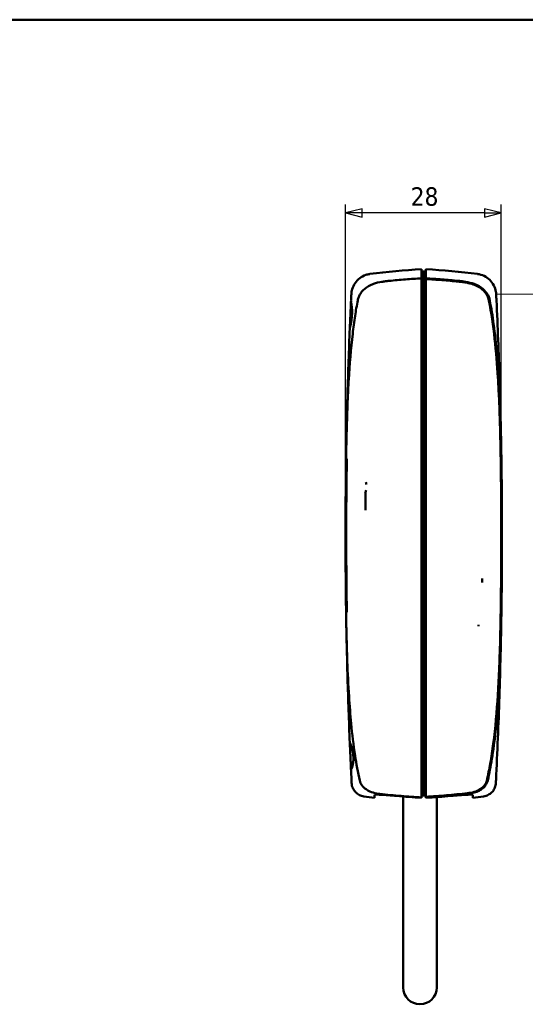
# Model space of a CAD drawing. Header units: millimetres. Extents: x 15 to 430, y 13 to 300.
# Tile 4 of 11: x 150 to 240, y 124 to 300. Entities that reach past the tile are written whole.
import ezdxf

# ---------------------------------------------------------------- set-up
doc = ezdxf.new("R2010")
doc.units = ezdxf.units.MM
doc.header["$LTSCALE"] = 1.5
for name, color, linetype, lineweight in [('Border (ISO)', 7, 'Continuous', 50), ('Dimension (ISO)', 7, 'Continuous', 25), ('Visible (ISO)', 7, 'Continuous', 50)]:
    doc.layers.add(name, color=color, linetype=linetype, lineweight=lineweight)
doc.styles.add('Note Text (ISO)', font='tahoma.ttf')
doc.dimstyles.new('Default (ISO)', dxfattribs={"dimscale": 1.5, "dimtxt": 2.2, "dimasz": 2, "dimexe": 1, "dimexo": 1, "dimgap": 0.762, "dimtad": 1, "dimdec": 1, "dimrnd": 1e-08, "dimtxsty": 'Note Text (ISO)', "dimblk": 'Filled-1', "dimcen": 0.09, "dimdle": 10, "dimclrd": 256, "dimclre": 256, "dimclrt": 256, "dimadec": 0, "dimazin": 0, "dimtfac": 0.863636, "dimtdec": 0, "dimtmove": 0, "dimatfit": 3, "dimfxl": 1, "dimtolj": 1, "dimlwd": -1, "dimlwe": -1, "dimarcsym": 0})

# ---------------------------------------------------------------- blocks, each defined once
blk = doc.blocks.new('Borders Border')
at = {"layer": 'Border (ISO)'}
blk.add_line((10, 200), (287, 200), dxfattribs=at)
blk = doc.blocks.new('Filled-1')
at = {"color": 0}
for p, q in [((0, 0), (-1, 0.25)), ((-1, 0.25), (-1, -0.25)), ((-1, 0), (0, 0)), ((-1, -0.25), (0, 0))]:
    blk.add_line(p, q, dxfattribs=at)
at = {"color": 0, "flags": 128}
blk.add_lwpolyline([(-1, -0.25), (0, 0), (-1, 0.25), (-1, -0.25)], dxfattribs=at)
at = {"color": 0}
blk.add_solid([(-1, -0.25), (0, 0), (-1, 0.25), (-1, -0.25)], dxfattribs=at)
blk = doc.blocks.new('*D9')
at = {"layer": 'Defpoints', "color": 0, "transparency": 16777216}
for p in [(208.24, 265.46), (208.24, 207.8), (236.06, 207.83)]:
    blk.add_point(p, dxfattribs=at)
at = {"layer": 'Dimension (ISO)', "transparency": 16777216}
for p, q in [((208.24, 209.3), (208.24, 266.96)), ((236.06, 209.33), (236.06, 266.96)), ((233.06, 265.46), (211.24, 265.46))]:
    blk.add_line(p, q, dxfattribs=at)
at = {"layer": 'Dimension (ISO)', "transparency": 16777216, "xscale": 3, "yscale": 3, "zscale": 3, "rotation": 180}
blk.add_blockref('Filled-1', (208.24, 265.46), dxfattribs=at)
at = {"layer": 'Dimension (ISO)', "transparency": 16777216, "xscale": 3, "yscale": 3, "zscale": 3}
blk.add_blockref('Filled-1', (236.06, 265.46), dxfattribs=at)
at = {"layer": 'Dimension (ISO)', "transparency": 16777216, "insert": (219.88, 270.05), "char_height": 3.3, "attachment_point": 1, "style": 'Note Text (ISO)'}
blk.add_mtext('\\A1;28', dxfattribs=at)

msp = doc.modelspace()

# ---------------------------------------------------------------- linework, layer by layer
at = {"layer": 'Visible (ISO)'}
for p, q in [((221.83, 253.77), (221.83, 255.4)), ((222.6, 253.77), (222.6, 255.4)), ((222.21, 255.02), (221.83, 255.02)), ((221.83, 253.77), (221.83, 253.65)), ((221.83, 253.62), (221.83, 253.65)), ((221.83, 250.49), (221.83, 253.62)), ((222.21, 253.42), (221.83, 253.42)), ((222.21, 255.02), (222.21, 253.42)), ((222.6, 255.02), (222.21, 255.02)), ((222.21, 255.02), (222.21, 253.42)), ((222.21, 253.38), (222.21, 253.42)), ((222.21, 250.47), (222.21, 253.38)), ((222.6, 253.65), (222.6, 253.77)), ((222.6, 253.62), (222.6, 253.65)), ((222.6, 250.49), (222.6, 253.62)), ((221.83, 250.49), (221.83, 238.83)), ((222.21, 238.82), (222.21, 250.47)), ((222.6, 250.49), (222.6, 238.83)), ((221.71, 238.83), (221.71, 238.83)), ((221.83, 238.83), (221.83, 237.13)), ((222.21, 238.82), (222.21, 237.12)), ((222.6, 238.83), (222.6, 238.83)), ((222.6, 238.83), (222.6, 237.13)), ((222.72, 238.83), (222.72, 238.83)), ((221.83, 178.46), (221.83, 237.13)), ((222.21, 178.48), (222.21, 237.12)), ((222.6, 178.46), (222.6, 237.13)), ((211.8, 215.52), (211.8, 212.33)), ((231.99, 191.6), (231.99, 191.85)), ((221.83, 178.46), (221.83, 176.76)), ((222.21, 178.48), (222.21, 176.78)), ((222.6, 178.46), (222.6, 176.76)), ((221.71, 176.77), (221.71, 176.77)), ((221.83, 176.76), (221.83, 163.24)), ((222.21, 163.26), (222.21, 176.78)), ((222.6, 176.76), (222.6, 176.76)), ((222.6, 176.76), (222.6, 163.24)), ((222.72, 176.77), (222.72, 176.77)), ((212.01, 163.96), (212.01, 163.96)), ((232.42, 163.96), (232.42, 163.96)), ((221.83, 161.19), (221.83, 163.24)), ((222.21, 161.42), (222.21, 163.26)), ((222.6, 161.19), (222.6, 163.24)), ((213.44, 161.47), (213.44, 160.94)), ((218.54, 161.17), (218.54, 127.04)), ((222.21, 161.37), (221.83, 161.37)), ((221.83, 161.34), (221.96, 161.34)), ((221.83, 161.19), (221.83, 161.14)), ((221.83, 161.14), (221.83, 161.01)), ((221.83, 161.01), (221.83, 160.96)), ((222.21, 161.34), (221.96, 161.34)), ((222.21, 161.37), (222.21, 161.42)), ((222.21, 161.38), (222.6, 161.38)), ((222.21, 161.37), (222.21, 161.34)), ((222.21, 161.37), (222.21, 161.34)), ((222.47, 161.34), (222.21, 161.34)), ((222.47, 161.34), (222.6, 161.34)), ((222.6, 161.19), (222.6, 161.14)), ((222.6, 161.14), (222.6, 161.01)), ((222.6, 161.01), (222.6, 160.96)), ((224.54, 161.07), (224.54, 127.04)), ((230.99, 161.47), (230.99, 160.94))]:
    msp.add_line(p, q, dxfattribs=at)
for centre, radius, start, end in [((228.86, 128.6), 127, 93.1731, 97.355), ((215.57, 128.6), 127, 82.645, 86.8269), ((228.86, 287), 127, 262.1564, 263.0236), ((215.57, 287), 127, 276.9764, 277.8436), ((221.54, 127.04), 3, 180, 270), ((221.54, 127.04), 3, 270, 0)]:
    msp.add_arc(centre, radius, start, end, dxfattribs=at)
for centre, major_axis, ratio, start_param, end_param in [((298.8, 207.76), (0, 284.87), 0.317885, 1.522058, 1.528106), ((146.23, 207.8), (0.01, -283.95), 0.316798, 1.616862, 1.619525), ((298.55, 207.81), (0, 284.41), 0.317535, 1.604793, 1.619531), ((394.5, 206.86), (0.74, -410.47), 0.453782, 4.81079, 4.815892), ((228.54, 287.71), (-9.37, -126.58), 0.999005, 6.268612, 6.304225), ((215.89, 287.71), (9.37, -126.58), 0.999005, 6.262145, 6.297759)]:
    msp.add_ellipse(centre, major_axis=major_axis, ratio=ratio, start_param=start_param, end_param=end_param, dxfattribs=at)
for points, knots in [([(209.29, 250.96), (209.29, 251.1), (209.31, 251.25), (209.36, 251.54), (209.39, 251.69), (209.54, 252.22), (209.72, 252.59), (210.18, 253.26), (210.46, 253.56), (211.11, 254.05), (211.48, 254.25), (212.11, 254.46), (212.36, 254.52), (212.61, 254.55)], [0, 0, 0, 0, 0.0445171, 0.0445171, 0.0884354, 0.0884354, 0.2098375, 0.2098375, 0.3311907, 0.3311907, 0.4539138, 0.4539138, 0.5294117, 0.5294117, 0.5294117, 0.5294117]), ([(216.01, 253.32), (216.99, 253.42), (217.96, 253.51), (219.91, 253.66), (220.87, 253.72), (221.83, 253.77)], [-0.5841925, -0.5841925, -0.5841925, -0.5841925, -0.289651, -0.289651, -0.000001, -0.000001, -0.000001, -0.000001]), ([(222.21, 253.41), (222.28, 253.41), (222.34, 253.41), (222.4, 253.41), (222.47, 253.41), (222.53, 253.41), (222.6, 253.41)], [0, 0, 0, 0, 0.5, 0.5, 0.5, 0.9999999, 0.9999999, 0.9999999, 0.9999999]), ([(222.6, 253.77), (223.56, 253.72), (224.52, 253.66), (226.46, 253.51), (227.44, 253.42), (228.42, 253.32)], [-0.5841901, -0.5841901, -0.5841901, -0.5841901, -0.2944809, -0.2944809, -0.000001, -0.000001, -0.000001, -0.000001]), ([(228.37, 253.2), (227.41, 253.29), (226.44, 253.38), (224.51, 253.53), (223.55, 253.59), (222.6, 253.65)], [-0.5795954, -0.5795954, -0.5795954, -0.5795954, -0.2880167, -0.2880167, -0.000001, -0.000001, -0.000001, -0.000001]), ([(231.82, 254.55), (232.23, 254.5), (232.64, 254.38), (233.37, 254.02), (233.71, 253.78), (234.29, 253.21), (234.53, 252.88), (234.91, 252.16), (235.04, 251.77), (235.11, 251.27), (235.13, 251.17), (235.14, 251.05), (235.14, 251.03), (235.14, 251), (235.14, 250.99), (235.14, 250.97), (235.14, 250.97), (235.14, 250.96), (235.14, 250.96), (235.14, 250.96), (235.14, 250.96), (235.14, 250.96), (235.14, 250.96), (235.14, 250.96), (235.14, 250.96), (235.14, 250.96), (235.14, 250.96), (235.14, 250.96), (235.14, 250.96), (235.14, 250.96), (235.14, 250.96), (235.14, 250.96), (235.14, 250.96), (235.14, 250.96), (235.14, 250.96), (235.14, 250.96), (235.14, 250.96), (235.14, 250.95), (235.14, 250.94), (235.14, 250.93), (235.14, 250.92), (235.14, 250.9), (235.14, 250.89), (235.15, 250.87), (235.15, 250.86), (235.15, 250.85), (235.15, 250.85), (235.15, 250.85), (235.15, 250.85), (235.15, 250.85), (235.15, 250.85), (235.15, 250.85), (235.15, 250.85), (235.15, 250.85), (235.15, 250.85), (235.15, 250.85)], [0, 0, 0, 0, 0.123495, 0.123495, 0.24482, 0.24482, 0.366223, 0.366223, 0.487624, 0.487624, 0.517609, 0.517609, 0.523227, 0.523227, 0.527441, 0.527441, 0.528231, 0.528231, 0.528612, 0.528612, 0.528708, 0.528708, 0.528804, 0.528804, 0.528852, 0.528852, 0.528948, 0.528948, 0.529338, 0.529338, 0.532389, 0.532389, 0.539938, 0.539938, 0.562584, 0.562584, 0.630523, 0.630523, 0.834343, 0.834343, 0.987207, 0.987207, 1.101855, 1.101855, 1.187841, 1.187841, 1.191871, 1.191871, 1.194894, 1.194894, 1.195461, 1.195461, 1.195556, 1.195556, 1.19558, 1.19558, 1.19558, 1.19558]), ([(210.43, 249.84), (210.47, 250.05), (210.53, 250.25), (210.69, 250.65), (210.79, 250.85), (210.99, 251.16), (211.09, 251.29), (211.47, 251.75), (211.86, 252.1), (212.66, 252.55), (212.95, 252.68), (213.73, 252.96), (214.22, 253.08), (214.94, 253.19), (215.16, 253.22), (215.58, 253.28), (215.8, 253.3), (216.01, 253.32)], [0.0000023, 0.0000023, 0.0000023, 0.0000023, 0.0635975, 0.0635975, 0.1308261, 0.1308261, 0.177404, 0.177404, 0.3127622, 0.3127622, 0.3866692, 0.3866692, 0.5011086, 0.5011086, 0.5503115, 0.5503115, 0.5986312, 0.5986312, 0.5986312, 0.5986312]), ([(228.37, 253.2), (228.64, 253.17), (228.91, 253.14), (229.46, 253.07), (229.74, 253.03), (230.2, 252.93), (230.4, 252.89), (231.15, 252.69), (231.85, 252.43), (232.65, 251.81), (232.82, 251.66), (233.2, 251.25), (233.39, 250.98), (233.68, 250.42), (233.79, 250.13), (233.84, 249.83)], [0.000001, 0.000001, 0.000001, 0.000001, 0.0794262, 0.0794262, 0.1626355, 0.1626355, 0.220637, 0.220637, 0.3933246, 0.3933246, 0.443317, 0.443317, 0.5159013, 0.5159013, 0.583406, 0.583406, 0.583406, 0.583406]), ([(228.42, 253.32), (228.63, 253.3), (228.85, 253.28), (229.28, 253.22), (229.5, 253.19), (230.23, 253.07), (230.72, 252.96), (231.51, 252.67), (231.81, 252.53), (232.6, 252.07), (232.98, 251.73), (233.36, 251.27), (233.45, 251.15), (233.76, 250.66), (233.92, 250.26), (234, 249.84)], [0.000001, 0.000001, 0.000001, 0.000001, 0.0642074, 0.0642074, 0.1295904, 0.1295904, 0.2824203, 0.2824203, 0.3812067, 0.3812067, 0.5566094, 0.5566094, 0.6169313, 0.6169313, 0.7871298, 0.7871298, 0.7871298, 0.7871298]), ([(209.24, 249.96), (209.24, 249.96), (209.24, 249.96), (209.24, 249.96), (209.24, 249.96), (209.24, 249.96), (209.24, 249.97), (209.24, 249.99), (209.24, 250), (209.25, 250.08), (209.25, 250.14), (209.26, 250.37), (209.27, 250.5), (209.28, 250.76), (209.28, 250.86), (209.29, 250.93), (209.29, 250.94), (209.29, 250.95), (209.29, 250.95), (209.29, 250.96)], [0, 0, 0, 0, 0.00006, 0.00006, 0.003283, 0.003283, 0.016173, 0.016173, 0.057048, 0.057048, 0.27505, 0.27505, 0.856436, 0.856436, 1.631673, 1.631673, 1.890047, 1.890047, 2.062295, 2.062295, 2.062295, 2.062295]), ([(209.29, 250.96), (209.29, 250.96), (209.29, 250.96), (209.29, 250.96), (209.29, 250.96), (209.29, 250.96), (209.29, 250.96), (209.29, 250.96)], [0.618620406, 0.618620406, 0.618620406, 0.618620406, 0.622180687, 0.622180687, 0.625403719, 0.625403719, 0.625428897, 0.625428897, 0.625428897, 0.625428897]), ([(235.15, 250.85), (235.15, 250.81), (235.16, 250.6), (235.18, 250.21), (235.2, 249.84)], [0.6527072, 0.6527072, 0.6527072, 0.6527072, 0.75, 1, 1, 1, 1]), ([(208.35, 221.64), (208.37, 222.75), (208.39, 223.87), (208.44, 225.96), (208.46, 226.93), (208.54, 229.57), (208.6, 231.22), (208.72, 233.82), (208.77, 234.76), (208.99, 238.4), (209.21, 241.18), (209.65, 244.94), (209.79, 246.01), (210.09, 248), (210.25, 248.92), (210.43, 249.84)], [-2.841399, -2.841399, -2.841399, -2.841399, -2.50625, -2.50625, -2.212104, -2.212104, -1.71309, -1.71309, -1.427689, -1.427689, -0.608723, -0.608723, -0.283035, -0.283035, -0.000002, -0.000002, -0.000002, -0.000002]), ([(209.22, 249.52), (209.22, 249.52), (209.22, 249.51), (209.24, 249.45), (209.25, 249.4), (209.28, 249.24), (209.31, 249.1), (209.36, 248.76), (209.38, 248.58), (209.4, 248.23), (209.41, 248.07), (209.42, 247.79), (209.42, 247.69), (209.41, 247.54), (209.41, 247.51), (209.41, 247.45), (209.41, 247.43), (209.41, 247.39), (209.41, 247.37), (209.41, 247.32), (209.4, 247.3), (209.4, 247.23), (209.4, 247.18), (209.39, 247.02), (209.38, 246.91), (209.34, 246.61), (209.32, 246.41), (209.25, 246), (209.21, 245.79), (209.13, 245.4), (209.09, 245.23), (209.03, 244.97), (209.01, 244.88), (209.01, 244.84)], [0.000001, 0.000001, 0.000001, 0.000001, 0.0455943, 0.0455943, 0.0938545, 0.0938545, 0.1738539, 0.1738539, 0.2446, 0.2446, 0.297884, 0.297884, 0.3308813, 0.3308813, 0.3416921, 0.3416921, 0.3482352, 0.3482352, 0.3541004, 0.3541004, 0.3615202, 0.3615202, 0.3763676, 0.3763676, 0.4086058, 0.4086058, 0.4703409, 0.4703409, 0.5450713, 0.5450713, 0.6276892, 0.6276892, 0.7081549, 0.7081549, 0.7081549, 0.7081549]), ([(209.01, 244.84), (209.01, 244.87), (209.02, 244.92), (209.02, 245.11), (209.03, 245.29), (209.05, 245.71), (209.06, 245.98), (209.09, 246.56), (209.1, 246.87), (209.13, 247.46), (209.14, 247.78), (209.17, 248.36), (209.18, 248.62), (209.2, 249.04), (209.21, 249.22), (209.22, 249.46), (209.22, 249.51), (209.22, 249.52)], [0.7454388, 0.7454388, 0.7454388, 0.7454388, 0.7980626, 0.7980626, 0.8867505, 0.8867505, 0.9754929, 0.9754929, 1.0642352, 1.0642352, 1.1529322, 1.1529322, 1.2416291, 1.2416291, 1.3301892, 1.3301892, 1.4166178, 1.4166178, 1.4166178, 1.4166178]), ([(235.95, 221.62), (235.93, 222.63), (235.92, 223.64), (235.87, 225.61), (235.85, 226.57), (235.77, 229.29), (235.71, 231.06), (235.58, 233.89), (235.52, 234.97), (235.17, 240.55), (234.72, 245.44), (233.84, 249.83)], [-2.795726, -2.795726, -2.795726, -2.795726, -2.493644, -2.493644, -2.206062, -2.206062, -1.677842, -1.677842, -1.357078, -1.357078, -0.000078, -0.000078, -0.000078, -0.000078]), ([(234, 249.84), (234.28, 248.43), (234.5, 246.99), (234.93, 243.8), (235.12, 242.01), (235.4, 238.78), (235.51, 237.32), (235.65, 234.92), (235.7, 233.96), (235.83, 231.34), (235.89, 229.67), (235.97, 227.01), (235.99, 226.02), (236.04, 223.9), (236.06, 222.77), (236.08, 221.64)], [0.000002, 0.000002, 0.000002, 0.000002, 0.434957, 0.434957, 0.97595, 0.97595, 1.416009, 1.416009, 1.703763, 1.703763, 2.208303, 2.208303, 2.507005, 2.507005, 2.848034, 2.848034, 2.848034, 2.848034]), ([(208.48, 221.5), (208.4, 216.62), (208.34, 207.49), (208.41, 198.37), (208.48, 194.13)], [0.0053546, 0.0053546, 0.0053546, 0.0053546, 0.5338837, 0.9935387, 0.9935387, 0.9935387, 0.9935387]), ([(235.95, 221.5), (235.95, 221.52), (235.95, 221.54), (235.95, 221.58), (235.95, 221.6), (235.95, 221.62)], [-0.01148478, -0.01148478, -0.01148478, -0.01148478, -0.00574289, -0.00574289, -0.000001, -0.000001, -0.000001, -0.000001]), ([(235.95, 221.5), (236.03, 216.62), (236.09, 207.5), (236.02, 198.38), (235.95, 194.15)], [0, 0, 0, 0, 0.535318, 1, 1, 1, 1]), ([(236.09, 220.88), (236.14, 217.29), (236.17, 213.69), (236.19, 206.47), (236.18, 202.85), (236.14, 199.22)], [-2.167755, -2.167755, -2.167755, -2.167755, -1.088173, -1.088173, -0.000001, -0.000001, -0.000001, -0.000001]), ([(208.3, 198.14), (208.26, 201.77), (208.24, 205.4), (208.25, 212.66), (208.28, 216.29), (208.33, 219.92)], [-2.17789, -2.17789, -2.17789, -2.17789, -1.088945, -1.088945, -0.000001, -0.000001, -0.000001, -0.000001]), ([(211.86, 217.37), (211.89, 217.29), (211.92, 217.21), (211.95, 217.06), (211.97, 216.99), (211.98, 216.92)], [1.4423842, 1.4423842, 1.4423842, 1.4423842, 1.47210102, 1.47210102, 1.49457948, 1.49457948, 1.49457948, 1.49457948]), ([(211.93, 215.92), (211.91, 215.84), (211.89, 215.75), (211.83, 215.6), (211.8, 215.53), (211.77, 215.46)], [0.57033114, 0.57033114, 0.57033114, 0.57033114, 0.59921296, 0.59921296, 0.62644186, 0.62644186, 0.62644186, 0.62644186]), ([(232.63, 199.44), (232.63, 199.45), (232.63, 199.45), (232.62, 199.5), (232.62, 199.54), (232.62, 199.61), (232.62, 199.64), (232.62, 199.68), (232.62, 199.71), (232.62, 199.73), (232.62, 199.75), (232.62, 199.77), (232.62, 199.83), (232.62, 199.87), (232.63, 199.99), (232.64, 200.05), (232.66, 200.12)], [-0.02863602, -0.02863602, -0.02863602, -0.02863602, -0.02744277, -0.02744277, -0.01425073, -0.01425073, -0.00661849, -0.00661849, 0, 0, 0, 0.00607353, 0.00607353, 0.01872633, 0.01872633, 0.04003517, 0.04003517, 0.04003517, 0.04003517]), ([(210.79, 164.03), (210.46, 165.49), (210.18, 167), (209.66, 170.38), (209.44, 172.32), (209.1, 175.82), (208.98, 177.43), (208.74, 181.12), (208.64, 183.23), (208.46, 188.2), (208.4, 191.08), (208.35, 193.96)], [-3.030702, -3.030702, -3.030702, -3.030702, -2.56995, -2.56995, -1.986177, -1.986177, -1.50135, -1.50135, -0.864429, -0.864429, -0.000001, -0.000001, -0.000001, -0.000001]), ([(236.08, 193.96), (236.06, 192.77), (236.04, 191.58), (235.99, 189.36), (235.96, 188.33), (235.87, 185.57), (235.81, 183.83), (235.68, 181.12), (235.62, 180.13), (235.5, 178.31), (235.45, 177.46), (235.28, 175.32), (235.16, 174.01), (234.85, 171.11), (234.64, 169.49), (234.17, 166.6), (233.93, 165.3), (233.64, 164.03)], [0.000001, 0.000001, 0.000001, 0.000001, 0.356773, 0.356773, 0.667285, 0.667285, 1.188206, 1.188206, 1.483831, 1.483831, 1.739137, 1.739137, 2.1319, 2.1319, 2.620936, 2.620936, 3.019557, 3.019557, 3.019557, 3.019557]), ([(235.95, 194.15), (235.95, 194.01), (235.95, 193.87), (235.94, 193.59), (235.94, 193.45), (235.94, 193.31)], [0.00000146, 0.00000146, 0.00000146, 0.00000146, 0.04190053, 0.04190053, 0.08379963, 0.08379963, 0.08379963, 0.08379963]), ([(233.47, 164.03), (233.71, 165.04), (233.91, 166.07), (234.3, 168.26), (234.48, 169.45), (235, 173.47), (235.25, 176.42), (235.5, 180.32), (235.56, 181.36), (235.69, 184.12), (235.76, 185.85), (235.84, 188.5), (235.86, 189.43), (235.9, 191.35), (235.92, 192.33), (235.94, 193.31)], [-2.940944, -2.940944, -2.940944, -2.940944, -2.62785, -2.62785, -2.269206, -2.269206, -1.406347, -1.406347, -1.092276, -1.092276, -0.575924, -0.575924, -0.294984, -0.294984, -0.000001, -0.000001, -0.000001, -0.000001]), ([(209.01, 170.75), (209.01, 170.79), (209.02, 170.79), (209.06, 170.73), (209.09, 170.67), (209.18, 170.47), (209.24, 170.31), (209.36, 169.93), (209.41, 169.73), (209.51, 169.31), (209.55, 169.11), (209.6, 168.77), (209.62, 168.64), (209.63, 168.45), (209.64, 168.39), (209.64, 168.3), (209.64, 168.27), (209.65, 168.23), (209.65, 168.21), (209.65, 168.17), (209.65, 168.15), (209.65, 168.1), (209.65, 168.07), (209.65, 167.96), (209.65, 167.88), (209.65, 167.69), (209.64, 167.58), (209.62, 167.28), (209.6, 167.09), (209.53, 166.74), (209.49, 166.57), (209.4, 166.29), (209.35, 166.18), (209.28, 166.08), (209.26, 166.07), (209.23, 166.09), (209.22, 166.14), (209.21, 166.21)], [0.000001, 0.000001, 0.000001, 0.000001, 0.0685582, 0.0685582, 0.137917, 0.137917, 0.2241619, 0.2241619, 0.3021753, 0.3021753, 0.3669575, 0.3669575, 0.4064827, 0.4064827, 0.425079, 0.425079, 0.4330741, 0.4330741, 0.438827, 0.438827, 0.4448281, 0.4448281, 0.4537656, 0.4537656, 0.4782299, 0.4782299, 0.5136723, 0.5136723, 0.5778169, 0.5778169, 0.6541251, 0.6541251, 0.73915, 0.73915, 0.802659, 0.802659, 0.8658401, 0.8658401, 0.8658401, 0.8658401]), ([(209.21, 166.21), (209.21, 166.22), (209.21, 166.24), (209.21, 166.37), (209.2, 166.55), (209.18, 166.97), (209.17, 167.24), (209.14, 167.82), (209.13, 168.13), (209.1, 168.72), (209.09, 169.04), (209.06, 169.62), (209.05, 169.88), (209.03, 170.3), (209.02, 170.48), (209.02, 170.67), (209.01, 170.72), (209.01, 170.75)], [0.7850518, 0.7850518, 0.7850518, 0.7850518, 0.7979348, 0.7979348, 0.8864949, 0.8864949, 0.9751918, 0.9751918, 1.0638888, 1.0638888, 1.1526311, 1.1526311, 1.2413735, 1.2413735, 1.3300614, 1.3300614, 1.3800219, 1.3800219, 1.3800219, 1.3800219]), ([(209.34, 163.58), (209.34, 163.58), (209.34, 163.62), (209.33, 163.8), (209.32, 164), (209.31, 164.12)], [0.5005914, 0.5005914, 0.5005914, 0.5005914, 0.6666667, 0.8333333, 1, 1, 1, 1]), ([(214.4, 161.64), (213.98, 161.69), (213.56, 161.76), (212.8, 161.99), (212.35, 162.16), (211.63, 162.66), (211.38, 162.9), (210.99, 163.44), (210.86, 163.72), (210.79, 164.03)], [0.000001, 0.000001, 0.000001, 0.000001, 0.1272185, 0.1272185, 0.239717, 0.239717, 0.3158666, 0.3158666, 0.3842152, 0.3842152, 0.3842152, 0.3842152]), ([(230.01, 161.77), (230.42, 161.81), (230.83, 161.88), (231.55, 162.1), (231.98, 162.26), (232.67, 162.74), (232.92, 162.97), (233.28, 163.48), (233.41, 163.75), (233.47, 164.03)], [-0.5232452, -0.5232452, -0.5232452, -0.5232452, -0.3404169, -0.3404169, -0.1885834, -0.1885834, -0.0889401, -0.0889401, -0.0000555, -0.0000555, -0.0000555, -0.0000555]), ([(233.64, 164.03), (233.57, 163.73), (233.44, 163.44), (233.06, 162.91), (232.81, 162.67), (232.34, 162.34), (232.14, 162.23), (231.64, 161.99), (231.32, 161.89), (230.68, 161.73), (230.36, 161.68), (230.03, 161.64)], [0.000004, 0.000004, 0.000004, 0.000004, 0.0932514, 0.0932514, 0.1971261, 0.1971261, 0.2652228, 0.2652228, 0.3630912, 0.3630912, 0.4612507, 0.4612507, 0.4612507, 0.4612507]), ([(235.09, 163.58), (235.09, 163.58), (235.09, 163.62), (235.1, 163.8), (235.11, 164), (235.12, 164.12)], [0.5005914, 0.5005914, 0.5005914, 0.5005914, 0.6666667, 0.8333333, 1, 1, 1, 1]), ([(211.53, 161.19), (211.26, 161.22), (210.99, 161.31), (210.5, 161.55), (210.28, 161.71), (209.89, 162.09), (209.73, 162.31), (209.49, 162.8), (209.4, 163.06), (209.35, 163.41), (209.34, 163.49), (209.34, 163.58)], [0, 0, 0, 0, 0.0823103, 0.0823103, 0.1631945, 0.1631945, 0.2441299, 0.2441299, 0.3250635, 0.3250635, 0.3502229, 0.3502229, 0.3502229, 0.3502229]), ([(235.09, 163.58), (235.09, 163.51), (235.08, 163.45), (235.04, 163.12), (234.96, 162.86), (234.73, 162.37), (234.58, 162.14), (234.2, 161.75), (233.98, 161.59), (233.48, 161.32), (233.19, 161.23), (232.9, 161.19)], [0, 0, 0, 0, 0.0185387, 0.0185387, 0.099472, 0.099472, 0.1804165, 0.1804165, 0.2610451, 0.2610451, 0.3501337, 0.3501337, 0.3501337, 0.3501337]), ([(213.44, 161.47), (213.44, 161.49), (213.52, 161.51), (213.94, 161.52), (214.26, 161.5), (214.91, 161.47), (215.34, 161.44), (216.35, 161.36), (216.86, 161.32), (217.33, 161.27)], [-0.5386686, -0.5386686, -0.5386686, -0.5386686, -0.4216245, -0.4216245, -0.2882435, -0.2882435, -0.1404475, -0.1404475, -0.000001, -0.000001, -0.000001, -0.000001]), ([(221.83, 161.01), (220.62, 161.08), (219.41, 161.17), (216.93, 161.37), (215.66, 161.5), (214.4, 161.64)], [-0.7461896, -0.7461896, -0.7461896, -0.7461896, -0.3820069, -0.3820069, -0.000001, -0.000001, -0.000001, -0.000001]), ([(222.6, 161.14), (223.82, 161.21), (225.04, 161.29), (227.51, 161.5), (228.76, 161.63), (230.01, 161.77)], [0.000001, 0.000001, 0.000001, 0.000001, 0.3669837, 0.3669837, 0.7447849, 0.7447849, 0.7447849, 0.7447849]), ([(230.03, 161.64), (228.73, 161.49), (227.44, 161.37), (224.96, 161.16), (223.78, 161.08), (222.6, 161.01)], [-0.7462085, -0.7462085, -0.7462085, -0.7462085, -0.3552873, -0.3552873, -0.000001, -0.000001, -0.000001, -0.000001]), ([(227.1, 161.27), (227.57, 161.32), (228.08, 161.36), (229.09, 161.44), (229.52, 161.47), (230.18, 161.5), (230.49, 161.52), (230.91, 161.51), (230.99, 161.49), (230.99, 161.47)], [-0.6601737, -0.6601737, -0.6601737, -0.6601737, -0.4864414, -0.4864414, -0.3053548, -0.3053548, -0.1423755, -0.1423755, -0.000001, -0.000001, -0.000001, -0.000001])]:
    msp.add_open_spline(points, degree=3, knots=knots, dxfattribs=at)
for points in [[(209.23, 249.84), (209.23, 249.73), (209.22, 249.62), (209.22, 249.52)], [(235.2, 249.84), (235.42, 245.14), (235.78, 235.74), (236, 226.34), (236.08, 221.64)], [(209.01, 244.84), (208.85, 240.98), (208.58, 233.24), (208.41, 225.51), (208.35, 221.64)], [(236.14, 199.22), (236.13, 197.48), (236.1, 195.74), (236.08, 193.96)], [(208.35, 193.96), (208.41, 190.09), (208.58, 182.35), (208.85, 174.61), (209.01, 170.75)], [(236.08, 193.96), (236, 188.98), (235.76, 179.03), (235.36, 169.09), (235.12, 164.12)]]:
    msp.add_open_spline(points, degree=3, dxfattribs=at)

# ---------------------------------------------------------------- block references
at = {"xscale": 1.5, "yscale": 1.5, "zscale": 1.5}
msp.add_blockref('Borders Border', (0, 0), dxfattribs=at)

# ---------------------------------------------------------------- dimensions: what is measured, and where the dimension line sits
at = {"layer": 'Dimension (ISO)'}
dim = msp.add_linear_dim(base=(208.24, 265.46), p1=(236.06, 207.83), p2=(208.24, 207.8), angle=180, dimstyle='Default (ISO)', override={"dimgap": 0.762, "dimdec": 0, "dimtol": 0, "dimlim": 0, "dimtp": 0, "dimtm": 0, "dimtdec": 0, "dimtofl": 0, "dimatfit": 1}, dxfattribs=at)
dim.commit()
dim.dimension.update_dxf_attribs({"geometry": '*D9', "text_midpoint": (222.15, 265.46), "dimtype": 160})

doc.saveas('drawing.dxf')
